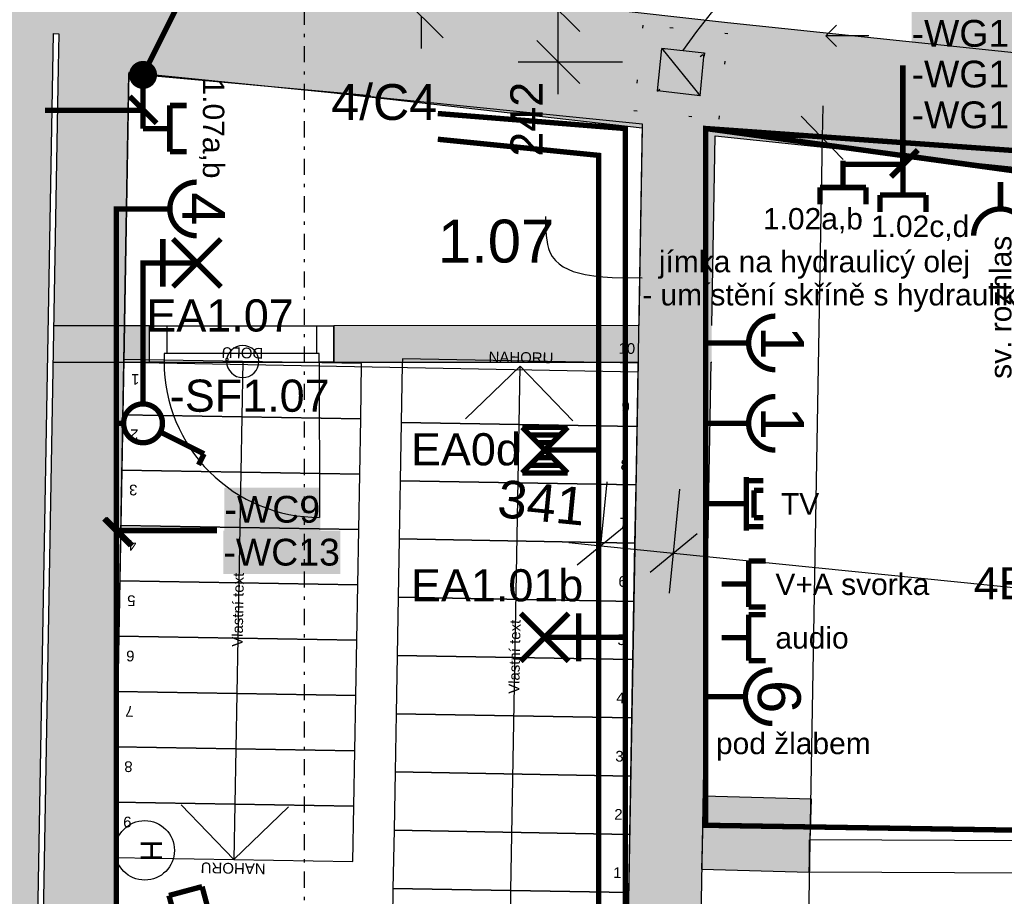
# Model space of a CAD drawing. Extents: x -12025 to 39812, y -28775 to 12.
# Tile 21 of 90: x 16300 to 20893, y -16206 to -12117. Entities that reach past the tile are written whole.
import ezdxf
from ezdxf.enums import TextEntityAlignment as Align

# ---------------------------------------------------------------- set-up
doc = ezdxf.new("R2010")
doc.units = 0
doc.header["$MEASUREMENT"] = 0
for name, pattern in [('Antenovy vodic', [10.125, 3, -0.75, 3, -0.75, 0.125, -0.75, 0.125, -0.75, 0.125, -0.75]), ('Telekomunikacni vodic', [9.25, 3, -0.75, 3, -0.75, 0.125, -0.75, 0.125, -0.75]), ('Tečkovaná L', [257.5, 15, -242.5]), ('Čerchovaná S', [175, 75, -42.5, 15, -42.5])]:
    doc.linetypes.add(name, pattern=pattern)
for name, color, linetype in [('0 (Pozadí)', 254, 'Continuous'), ('OÚ Dukovany internet + tv + data', 192, 'Continuous'), ('OÚ Dukovany nouzové osvětlení', 36, 'Continuous'), ('OÚ Dukovany půdorys kóty 1NP', 7, 'Continuous'), ('OÚ Dukovany půdorys podklad 1NP', 7, 'Continuous'), ('OÚ Dukovany světla', 132, 'Continuous'), ('OÚ Dukovany zásuvky', 92, 'Continuous'), ('Zakladni', 7, 'Continuous')]:
    doc.layers.add(name, color=color, linetype=linetype)
doc.styles.add('Arial', font='txt')
doc.styles.add('Arial_B', font='txt')

# ---------------------------------------------------------------- blocks, each defined once
blk = doc.blocks.new('P_zarovkove_svitidlo (1)')
at = {"color": 0, "linetype": 'Continuous', "const_width": 25}
for points in [[(111, -111), (-111, 111)], [(-111, -111), (111, 111)]]:
    blk.add_lwpolyline(points, dxfattribs=at)
at = {"color": 0, "linetype": 'Continuous', "style": 'Arial'}
blk.add_text('4EA1.02e', height=150, dxfattribs=at).set_placement((-500, -321.1))
blk = doc.blocks.new('Zásuvka (7)')
at = {"color": 0, "linetype": 'Continuous', "const_width": 25}
for points in [[(-125, 0, -0.414214), (0, 125)], [(0, -125, -0.414214), (-125, 0)]]:
    blk.add_lwpolyline(points, format="xyb", dxfattribs=at)
blk.add_lwpolyline([(-250, 0), (-125, 0)], dxfattribs=at)
at = {"color": 0, "linetype": 'Continuous', "style": 'Arial'}
blk.add_text('6', height=200, rotation=270, dxfattribs=at).set_placement((-66.9, 0), align=Align.CENTER)
blk.add_text('pod žlabem', height=100, dxfattribs=at).set_placement((-262.5, -268.2))
blk = doc.blocks.new('Telekomunikační zásuvka (5)')
at = {"color": 0, "linetype": 'Continuous', "const_width": 25}
for points in [[(204.3, 107.5), (125, 107.5)], [(125, -107.5), (125, 107.5)], [(125, 0), (0, 0)], [(204.3, -107.5), (125, -107.5)]]:
    blk.add_lwpolyline(points, dxfattribs=at)
at = {"color": 0, "linetype": 'Continuous', "style": 'Arial'}
blk.add_text('audio', height=100, dxfattribs=at).set_placement((250, -50.8))
blk = doc.blocks.new('Telekomunikační zásuvka (6)')
at = {"color": 0, "linetype": 'Continuous', "const_width": 25}
for points in [[(204.3, 107.5), (125, 107.5)], [(125, -107.5), (125, 107.5)], [(125, 0), (0, 0)], [(204.3, -107.5), (125, -107.5)]]:
    blk.add_lwpolyline(points, dxfattribs=at)
at = {"color": 0, "linetype": 'Continuous', "style": 'Arial'}
blk.add_text('V+A svorka', height=100, dxfattribs=at).set_placement((250, -50.8))
blk = doc.blocks.new('Zásuvka (8)')
at = {"color": 0, "linetype": 'Continuous', "const_width": 25}
for points in [[(-125, 0, -0.414214), (0, 125)], [(0, -125, -0.414214), (-125, 0)]]:
    blk.add_lwpolyline(points, format="xyb", dxfattribs=at)
blk.add_lwpolyline([(-250, 0), (-125, 0)], dxfattribs=at)
at = {"color": 0, "linetype": 'Continuous', "style": 'Arial'}
blk.add_text('1', height=200, rotation=270, dxfattribs=at).set_placement((-66.9, 0), align=Align.CENTER)
blk = doc.blocks.new('Telekomunikační zásuvka (14)')
at = {"color": 0, "linetype": 'Continuous', "const_width": 25}
for points in [[(0, -125), (0, 0)], [(-107.5, -204.3), (-107.5, -125)], [(-107.5, -125), (107.5, -125)], [(107.5, -204.3), (107.5, -125)]]:
    blk.add_lwpolyline(points, dxfattribs=at)
at = {"color": 0, "linetype": 'Continuous', "style": 'Arial'}
blk.add_text('1.02a,b', height=100, dxfattribs=at).set_placement((-140, -320.9), align=Align.CENTER)
blk = doc.blocks.new('Telekomunikační zásuvka (15)')
at = {"color": 0, "linetype": 'Continuous', "const_width": 25}
for points in [[(0, -125), (0, 0)], [(-107.5, -204.3), (-107.5, -125)], [(-107.5, -125), (107.5, -125)], [(107.5, -204.3), (107.5, -125)]]:
    blk.add_lwpolyline(points, dxfattribs=at)
at = {"color": 0, "linetype": 'Continuous', "style": 'Arial'}
blk.add_text('1.02c,d', height=100, dxfattribs=at).set_placement((80, -320.9), align=Align.CENTER)
blk = doc.blocks.new('Zásuvka (29)')
at = {"color": 0, "linetype": 'Continuous', "const_width": 25}
blk.add_lwpolyline([(0, 250), (0, 125)], dxfattribs=at)
for points in [[(-125, 0, -0.414214), (0, 125)], [(0, 125, -0.414214), (125, 0)]]:
    blk.add_lwpolyline(points, format="xyb", dxfattribs=at)
at = {"color": 0, "linetype": 'Continuous', "style": 'Arial'}
blk.add_text('sv. rozhlas', height=100, rotation=90, dxfattribs=at).set_placement((50.8, 0), align=Align.RIGHT)
blk = doc.blocks.new('Zásuvka (38)')
at = {"color": 0, "linetype": 'Continuous', "const_width": 25}
for points in [[(-125, 0, -0.414214), (0, 125)], [(0, -125, -0.414214), (-125, 0)]]:
    blk.add_lwpolyline(points, format="xyb", dxfattribs=at)
blk.add_lwpolyline([(-250, 0), (-125, 0)], dxfattribs=at)
at = {"color": 0, "linetype": 'Continuous', "style": 'Arial'}
blk.add_text('4', height=200, rotation=270, dxfattribs=at).set_placement((-66.9, 0), align=Align.CENTER)
blk = doc.blocks.new('Telekomunikační zásuvka (13)')
at = {"color": 0, "linetype": 'Continuous', "const_width": 25}
for points in [[(125, 107.5), (125, 125)], [(204.3, 107.5), (125, 107.5)], [(125, -107.5), (125, 107.5)], [(204.3, 62.5), (160, 62.5)], [(160, -65), (160, 62.5)], [(125, 0), (0, 0)], [(204.3, -65), (160, -65)], [(204.3, -107.5), (125, -107.5)], [(125, -125), (125, -107.5)]]:
    blk.add_lwpolyline(points, dxfattribs=at)
at = {"color": 0, "linetype": 'Continuous', "style": 'Arial'}
blk.add_text('TV', height=100, dxfattribs=at).set_placement((375, -50.8), align=Align.CENTER)
blk = doc.blocks.new('Videokamera (1)')
at = {"color": 0, "linetype": 'Continuous', "const_width": 25}
for points in [[(25.5, 213.9), (-129, 172.5)], [(-129, 172.5), (-25.5, -213.9)], [(129, -172.5), (25.5, 213.9)], [(-25.5, -213.9), (129, -172.5)], [(116.3, -279.4), (90.4, -182.8)], [(13.1, -203.5), (39, -300.1)], [(116.3, -279.4), (39, -300.1)]]:
    blk.add_lwpolyline(points, dxfattribs=at)
at = {"color": 0, "linetype": 'Continuous', "style": 'Arial'}
blk.add_text('-CAM1', height=150, dxfattribs=at).set_placement((125, -71.1))
blk = doc.blocks.new('(10)')
at = {"color": 0, "linetype": 'Continuous', "style": 'Arial'}
blk.add_text('4/C4', height=167.18, dxfattribs=at).set_placement((0, -85), align=Align.CENTER)
blk = doc.blocks.new('Jednopólový vypínač (25)')
at = {"color": 0, "linetype": 'Continuous', "const_width": 25}
for points in [[(0, 90.6, 0.414214), (-90.6, 0)], [(90.6, 0, 0.414214), (0, 90.6)], [(-90.6, 0, 0.414214), (0, -90.6)], [(0, -90.6, 0.414214), (90.6, 0)]]:
    blk.add_lwpolyline(points, format="xyb", dxfattribs=at)
for points in [[(284.9, -142.4), (77.7, -38.8)], [(284.9, -142.4), (259, -194.2)]]:
    blk.add_lwpolyline(points, dxfattribs=at)
at = {"color": 0, "linetype": 'Continuous', "style": 'Arial'}
blk.add_text('-SF1.07', height=150, dxfattribs=at).set_placement((125, 53.9))
blk = doc.blocks.new('P_zarovvkove_svitidlo_nastenne (2)')
at = {"color": 0, "linetype": 'Continuous', "const_width": 25}
for points in [[(-157.6, 110), (-157.6, -113.3)], [(-110, 110), (113.3, -113.3)], [(113.3, 110), (-110, -113.3)], [(-221.7, -1.6), (1.6, -1.6)]]:
    blk.add_lwpolyline(points, dxfattribs=at)
at = {"color": 0, "linetype": 'Continuous', "style": 'Arial'}
blk.add_text('EA1.07', height=150, dxfattribs=at).set_placement((-234.2, -321.9))
blk = doc.blocks.new('(28)')
at = {"color": 7, "linetype": 'Continuous', "const_width": 25}
for points in [[(-520, 0), (-395, -125)], [(-460, -55), (0, -55)]]:
    blk.add_lwpolyline(points, dxfattribs=at)
at = {"layer": '0 (Pozadí)', "linetype": 'Continuous'}
blk.add_solid([(37.2, -55), (582.3, -55), (37.2, -258.5), (582.3, -258.5)], dxfattribs=at)
at = {"color": 7, "linetype": 'Continuous', "style": 'Arial_B'}
blk.add_text('-WC13', height=125, dxfattribs=at).set_placement((37.2, -218.5))
blk = doc.blocks.new('(29)')
at = {"color": 7, "linetype": 'Continuous', "const_width": 25}
for points in [[(-520, 0), (-395, -125)], [(-460, -55), (0, -55)]]:
    blk.add_lwpolyline(points, dxfattribs=at)
at = {"layer": '0 (Pozadí)', "linetype": 'Continuous'}
blk.add_solid([(35, 145), (482, 145), (35, -58.5), (482, -58.5)], dxfattribs=at)
at = {"color": 7, "linetype": 'Continuous', "style": 'Arial_B'}
blk.add_text('-WC9', height=125, dxfattribs=at).set_placement((35, -18.5))
blk = doc.blocks.new('Stoupací vedení směrem nahoru (1)')
at = {"color": 0, "linetype": 'Continuous', "const_width": 25}
for points in [[(211.1, 422.2), (0, 0)], [(211.1, 422.2), (131.9, 356.3)], [(211.1, 422.2), (197.9, 316.7)]]:
    blk.add_lwpolyline(points, dxfattribs=at)
at = {"color": 0, "linetype": 'Continuous'}
for points, const_width in [([(0, 52.8, 0.414214), (-52.8, 0)], 25), ([(0, 26.4, 0.414214), (-26.4, 0)], 52.8), ([(26.4, 0, 0.414214), (0, 26.4)], 52.8), ([(52.8, 0, 0.414214), (0, 52.8)], 25), ([(-52.8, 0, 0.414214), (0, -52.8)], 25), ([(-26.4, 0, 0.414214), (0, -26.4)], 52.8), ([(0, -26.4, 0.414214), (26.4, 0)], 52.8), ([(0, -52.8, 0.414214), (52.8, 0)], 25)]:
    blk.add_lwpolyline(points, format="xyb", dxfattribs=dict(at, const_width=const_width))
blk = doc.blocks.new('Telekomunikační zásuvka (24)')
at = {"color": 0, "linetype": 'Continuous', "const_width": 25}
for points in [[(204.3, 107.5), (125, 107.5)], [(125, -107.5), (125, 107.5)], [(125, 0), (0, 0)], [(204.3, -107.5), (125, -107.5)]]:
    blk.add_lwpolyline(points, dxfattribs=at)
at = {"color": 0, "linetype": 'Continuous', "style": 'Arial'}
blk.add_text('1.07a,b', height=100, rotation=270, dxfattribs=at).set_placement((279.1, 0), align=Align.CENTER)
blk = doc.blocks.new('(74)')
at = {"color": 7, "linetype": 'Continuous', "const_width": 25}
for points in [[(55, -460), (55, 0)], [(0, -520), (125, -395)]]:
    blk.add_lwpolyline(points, dxfattribs=at)
at = {"layer": '0 (Pozadí)', "linetype": 'Continuous'}
blk.add_solid([(105.7, 435), (901.6, 435), (105.7, 231.5), (901.6, 231.5)], dxfattribs=at)
at = {"color": 7, "linetype": 'Continuous', "style": 'Arial_B'}
blk.add_text('-WG1.02a', height=125, dxfattribs=at).set_placement((105.7, 271.5))
blk = doc.blocks.new('(75)')
at = {"color": 7, "linetype": 'Continuous', "const_width": 25}
for points in [[(55, -460), (55, 0)], [(0, -520), (125, -395)]]:
    blk.add_lwpolyline(points, dxfattribs=at)
at = {"layer": '0 (Pozadí)', "linetype": 'Continuous'}
blk.add_solid([(95.7, 250), (898.8, 250), (95.7, 46.5), (898.8, 46.5)], dxfattribs=at)
at = {"color": 7, "linetype": 'Continuous', "style": 'Arial_B'}
blk.add_text('-WG1.02b', height=125, dxfattribs=at).set_placement((95.7, 86.5))
blk = doc.blocks.new('(76)')
at = {"color": 7, "linetype": 'Continuous', "const_width": 25}
for points in [[(55, -460), (55, 0)], [(0, -520), (125, -395)]]:
    blk.add_lwpolyline(points, dxfattribs=at)
at = {"layer": '0 (Pozadí)', "linetype": 'Continuous'}
blk.add_solid([(95.1, 60), (891, 60), (95.1, -143.5), (891, -143.5)], dxfattribs=at)
at = {"color": 7, "linetype": 'Continuous', "style": 'Arial_B'}
blk.add_text('-WG1.02c', height=125, dxfattribs=at).set_placement((95.1, -103.5))
blk = doc.blocks.new('(77)')
at = {"color": 7, "linetype": 'Continuous', "const_width": 25}
for points in [[(55, -460), (55, 0)], [(0, -520), (125, -395)]]:
    blk.add_lwpolyline(points, dxfattribs=at)
at = {"layer": '0 (Pozadí)', "linetype": 'Continuous'}
blk.add_solid([(95.7, -130), (898.8, -130), (95.7, -333.5), (898.8, -333.5)], dxfattribs=at)
at = {"color": 7, "linetype": 'Continuous', "style": 'Arial_B'}
blk.add_text('-WG1.02d', height=125, dxfattribs=at).set_placement((95.7, -293.5))
blk = doc.blocks.new('(97)')
at = {"color": 7, "linetype": 'Continuous', "const_width": 25}
for points in [[(60, -60), (-65, 65)], [(0, 0), (-460, 0)]]:
    blk.add_lwpolyline(points, dxfattribs=at)
at = {"layer": '0 (Pozadí)', "linetype": 'Continuous'}
blk.add_solid([(-1547.7, 300.6), (-751.9, 300.6), (-1547.7, 97.1), (-751.9, 97.1)], dxfattribs=at)
at = {"color": 7, "linetype": 'Continuous', "style": 'Arial_B'}
blk.add_text('-WG1.07a', height=125, dxfattribs=at).set_placement((-1547.7, 137))
blk = doc.blocks.new('(98)')
at = {"color": 7, "linetype": 'Continuous', "const_width": 25}
for points in [[(60, -60), (-65, 65)], [(0, 0), (-460, 0)]]:
    blk.add_lwpolyline(points, dxfattribs=at)
at = {"layer": '0 (Pozadí)', "linetype": 'Continuous'}
blk.add_solid([(-1547.7, 124.9), (-744.6, 124.9), (-1547.7, -78.6), (-744.6, -78.6)], dxfattribs=at)
at = {"color": 7, "linetype": 'Continuous', "style": 'Arial_B'}
blk.add_text('-WG1.07b', height=125, dxfattribs=at).set_placement((-1547.7, -38.6))
blk = doc.blocks.new('P_zarovvkove_svitidlo_nastenne (3)')
at = {"color": 0, "linetype": 'Continuous', "const_width": 25}
for points in [[(110, -110), (-113.3, 113.3)], [(-113.3, -110), (110, 113.3)], [(157.6, -110), (157.6, 113.3)], [(221.7, 1.6), (-1.6, 1.6)]]:
    blk.add_lwpolyline(points, dxfattribs=at)
at = {"color": 0, "linetype": 'Continuous', "style": 'Arial'}
blk.add_text('EA1.01b', height=150, dxfattribs=at).set_placement((-625, 169.4))
blk = doc.blocks.new('Svítidlo pro nouzové osvětlení (12)')
at = {"color": 0, "linetype": 'Continuous', "const_width": 25}
for points in [[(106.2, -106.2), (-106.2, 106.2)], [(-106.2, -106.2), (106.2, 106.2)], [(106.2, 106.2), (-106.2, 106.2)], [(70.8, 70.8), (-70.8, 70.8)], [(35.4, 35.4), (-35.4, 35.4)], [(212.5, 0), (0, 0)], [(35.4, -35.4), (-35.4, -35.4)], [(70.8, -70.8), (-70.8, -70.8)], [(106.2, -106.2), (-106.2, -106.2)]]:
    blk.add_lwpolyline(points, dxfattribs=at)
at = {"color": 0, "linetype": 'Continuous', "style": 'Arial'}
blk.add_text('EA0d', height=150, dxfattribs=at).set_placement((-625, -71.1))

msp = doc.modelspace()

# ---------------------------------------------------------------- hatches: boundary and pattern name
at = {"layer": 'OÚ Dukovany půdorys podklad 1NP', "linetype": 'Continuous'}
msp.add_hatch(color=254, dxfattribs=at).paths.add_polyline_path([(15102.4, -12030), (15101.4, -12039.9), (16811.2, -12217.9), (16850, -11844.9), (15190, -11672.1), (15164.1, -11920.8), (15114.3, -11915.6)])
h = msp.add_hatch(color=9, dxfattribs=at)
edge = h.paths.add_edge_path()
edge.add_spline(control_points=[(19164.8, -12540.2), (19164.8, -12540.2), (19562.7, -12581.3), (19562.7, -12581.3)], knot_values=[0, 0, 0, 0, 1, 1, 1, 1], degree=3, periodic=0)
edge.add_spline(control_points=[(19562.7, -12581.3), (19562.7, -12581.3), (19603.7, -12183.4), (19603.7, -12183.4)], knot_values=[0, 0, 0, 0, 1, 1, 1, 1], degree=3, periodic=0)
edge.add_spline(control_points=[(19603.7, -12183.4), (19603.7, -12183.4), (19205.9, -12142.4), (19205.9, -12142.4)], knot_values=[0, 0, 0, 0, 1, 1, 1, 1], degree=3, periodic=0)
edge.add_spline(control_points=[(19205.9, -12142.4), (19205.9, -12142.4), (19164.8, -12540.2), (19164.8, -12540.2)], knot_values=[0, 0, 0, 0, 1, 1, 1, 1], degree=3, periodic=0)
edge.add_spline(control_points=[(19164.8, -12540.2), (19164.8, -12540.2), (19164.8, -12451), (19164.8, -12451)], knot_values=[0, 0, 0, 0, 1, 1, 1, 1], degree=3, periodic=0)
edge.add_spline(control_points=[(19164.8, -12451), (19164.8, -12451), (19274.5, -12451), (19274.5, -12451)], knot_values=[0, 0, 0, 0, 1, 1, 1, 1], degree=3, periodic=0)
edge.add_spline(control_points=[(19274.5, -12451), (19274.5, -12451), (19295.1, -12252.1), (19295.1, -12252.1)], knot_values=[0, 0, 0, 0, 1, 1, 1, 1], degree=3, periodic=0)
edge.add_spline(control_points=[(19295.1, -12252.1), (19295.1, -12252.1), (19494, -12272.6), (19494, -12272.6)], knot_values=[0, 0, 0, 0, 1, 1, 1, 1], degree=3, periodic=0)
edge.add_spline(control_points=[(19494, -12272.6), (19494, -12272.6), (19473.5, -12471.6), (19473.5, -12471.6)], knot_values=[0, 0, 0, 0, 1, 1, 1, 1], degree=3, periodic=0)
edge.add_spline(control_points=[(19473.5, -12471.6), (19473.5, -12471.6), (19274.5, -12451), (19274.5, -12451)], knot_values=[0, 0, 0, 0, 1, 1, 1, 1], degree=3, periodic=0)
edge.add_spline(control_points=[(19274.5, -12451), (19274.5, -12451), (19164.8, -12451), (19164.8, -12451)], knot_values=[0, 0, 0, 0, 1, 1, 1, 1], degree=3, periodic=0)
edge.add_spline(control_points=[(19164.8, -12451), (19164.8, -12451), (19164.8, -12540.2), (19164.8, -12540.2)], knot_values=[0, 0, 0, 0, 1, 1, 1, 1], degree=3, periodic=0)
edge.add_spline(control_points=[(19164.8, -12540.2), (19164.8, -12540.2), (19164.8, -12540.2), (19164.8, -12540.2)], knot_values=[0, 0, 0, 0, 1, 1, 1, 1], degree=3, periodic=0)
h = msp.add_hatch(color=9, dxfattribs=at)
edge = h.paths.add_edge_path()
edge.add_spline(control_points=[(19164.8, -12540.2), (19164.8, -12540.2), (19562.7, -12581.3), (19562.7, -12581.3)], knot_values=[0, 0, 0, 0, 1, 1, 1, 1], degree=3, periodic=0)
edge.add_spline(control_points=[(19562.7, -12581.3), (19562.7, -12581.3), (19603.7, -12183.4), (19603.7, -12183.4)], knot_values=[0, 0, 0, 0, 1, 1, 1, 1], degree=3, periodic=0)
edge.add_spline(control_points=[(19603.7, -12183.4), (19603.7, -12183.4), (19205.9, -12142.4), (19205.9, -12142.4)], knot_values=[0, 0, 0, 0, 1, 1, 1, 1], degree=3, periodic=0)
edge.add_spline(control_points=[(19205.9, -12142.4), (19205.9, -12142.4), (19164.8, -12540.2), (19164.8, -12540.2)], knot_values=[0, 0, 0, 0, 1, 1, 1, 1], degree=3, periodic=0)
edge.add_spline(control_points=[(19164.8, -12540.2), (19164.8, -12540.2), (19164.8, -12451), (19164.8, -12451)], knot_values=[0, 0, 0, 0, 1, 1, 1, 1], degree=3, periodic=0)
edge.add_spline(control_points=[(19164.8, -12451), (19164.8, -12451), (19274.5, -12451), (19274.5, -12451)], knot_values=[0, 0, 0, 0, 1, 1, 1, 1], degree=3, periodic=0)
edge.add_spline(control_points=[(19274.5, -12451), (19274.5, -12451), (19295.1, -12252.1), (19295.1, -12252.1)], knot_values=[0, 0, 0, 0, 1, 1, 1, 1], degree=3, periodic=0)
edge.add_spline(control_points=[(19295.1, -12252.1), (19295.1, -12252.1), (19494, -12272.6), (19494, -12272.6)], knot_values=[0, 0, 0, 0, 1, 1, 1, 1], degree=3, periodic=0)
edge.add_spline(control_points=[(19494, -12272.6), (19494, -12272.6), (19473.5, -12471.6), (19473.5, -12471.6)], knot_values=[0, 0, 0, 0, 1, 1, 1, 1], degree=3, periodic=0)
edge.add_spline(control_points=[(19473.5, -12471.6), (19473.5, -12471.6), (19274.5, -12451), (19274.5, -12451)], knot_values=[0, 0, 0, 0, 1, 1, 1, 1], degree=3, periodic=0)
edge.add_spline(control_points=[(19274.5, -12451), (19274.5, -12451), (19164.8, -12451), (19164.8, -12451)], knot_values=[0, 0, 0, 0, 1, 1, 1, 1], degree=3, periodic=0)
edge.add_spline(control_points=[(19164.8, -12451), (19164.8, -12451), (19164.8, -12540.2), (19164.8, -12540.2)], knot_values=[0, 0, 0, 0, 1, 1, 1, 1], degree=3, periodic=0)
edge.add_spline(control_points=[(19164.8, -12540.2), (19164.8, -12540.2), (19164.8, -12540.2), (19164.8, -12540.2)], knot_values=[0, 0, 0, 0, 1, 1, 1, 1], degree=3, periodic=0)

# ---------------------------------------------------------------- linework, layer by layer
at = {"layer": 'OÚ Dukovany internet + tv + data', "linetype": 'Telekomunikacni vodic', "ltscale": 100, "const_width": 25}
for points in [[(16875, -12625), (16875, -12625), (16875, -12427.8)], [(20140, -12775), (20140, -12792.5), (20420, -12792.5), (20420, -12810)], [(21322.2, -12875), (20420, -12750), (20420, -12810)]]:
    msp.add_lwpolyline(points, dxfattribs=at)
at = {"layer": 'OÚ Dukovany internet + tv + data', "linetype": 'Antenovy vodic', "ltscale": 100, "const_width": 25}
for points in [[(19565, -14375), (19500, -14375), (19500, -12625), (21322.2, -12875)], [(22685, -15840), (22685, -15925.1), (19500, -15875), (19500, -14375), (19565, -14375)]]:
    msp.add_lwpolyline(points, dxfattribs=at)
at = {"layer": 'OÚ Dukovany nouzové osvětlení', "linetype": 'Continuous', "const_width": 25}
for points in [[(18250, -20337.5), (18250, -20375), (19000, -20375), (19000, -14125)], [(18962.5, -14125), (19000, -14125)]]:
    msp.add_lwpolyline(points, dxfattribs=at)
at = {"layer": 'OÚ Dukovany půdorys kóty 1NP', "color": 1, "linetype": 'Continuous'}
for p, q in [((18712.2, -11972.7), (18912.2, -12172.7)), ((18712.2, -11972.7), (18912.2, -12172.7)), ((18074.4, -12002), (18274.4, -12202)), ((18812.2, -12315), (18812.2, -12072.7)), ((18174.4, -12252), (18174.4, -12102)), ((18712.2, -12215), (18912.2, -12415)), ((19112.2, -12315), (18624.7, -12315)), ((18812.2, -12465), (18812.2, -12315))]:
    msp.add_line(p, q, dxfattribs=at)
at = {"layer": 'OÚ Dukovany půdorys kóty 1NP', "color": 154, "linetype": 'Continuous'}
for p, q in [((20045.5, -12518.4), (20042.8, -12668.3)), ((20141.1, -12770.1), (19944.6, -12566.6)), ((19742.9, -12663.1), (20230.3, -12671.6)), ((20042.8, -12668.3), (19907.6, -20349)), ((18991.7, -14758.2), (19040.5, -14273.1)), ((19331.1, -14792.3), (19379.9, -14307.3)), ((19120, -14482.1), (18900.9, -14661.1)), ((18861.2, -14556.6), (19010.4, -14571.6)), ((19459.4, -14516.3), (19240.4, -14695.3)), ((19459.4, -14516.3), (19240.4, -14695.3)), ((19010.4, -14571.6), (19349.9, -14605.8)), ((19349.9, -14605.8), (24851.3, -15159.6)), ((19349.9, -14605.8), (24851.3, -15159.6)), ((19349.9, -14605.8), (24851.3, -15159.6))]:
    msp.add_line(p, q, dxfattribs=at)
at = {"layer": 'OÚ Dukovany půdorys kóty 1NP', "color": 154, "linetype": 'Continuous', "flags": 128}
msp.add_lwpolyline([(19393.8, -12262.5), (19458.6, -12171.8), (19526.2, -12085.9), (19562, -12046.2), (19599.5, -12009.3), (19639.1, -11976), (19681.2, -11946.8), (19681.2, -11946.8)], dxfattribs=at)
at = {"layer": 'OÚ Dukovany půdorys kóty 1NP', "color": 1, "linetype": 'Continuous', "flags": 128}
for points in [[(18752.1, -13034.8), (18752.7, -13080.4), (18755.1, -13124.4), (18761.1, -13165.3), (18766.1, -13184.1), (18772.6, -13201.6), (18772.6, -13201.6)], [(18772.6, -13201.6), (18784, -13222.5), (18798.4, -13240.8), (18815.6, -13256.7), (18835.4, -13270.3), (18882.1, -13291.6), (18936.8, -13305.9), (18997.9, -13314.7), (19063.8, -13319.4), (19203.7, -13321.9), (19203.7, -13321.9)]]:
    msp.add_lwpolyline(points, dxfattribs=at)
at = {"layer": 'OÚ Dukovany půdorys podklad 1NP', "color": 154, "linetype": 'Čerchovaná S'}
msp.add_line((17628.4, -25791.1), (17628.4, -1625), dxfattribs=at)
at = {"layer": 'OÚ Dukovany půdorys podklad 1NP', "color": 7, "linetype": 'Continuous'}
for p, q in [((19600.8, -12132.6), (17743.6, -11922)), ((21960.4, -12378.8), (19600.8, -12132.6)), ((16384, -16344.7), (16456.8, -12181)), ((16456.8, -12181), (16481.8, -12183.6)), ((16481.8, -12183.6), (16479.1, -12338.4)), ((16479.1, -12338.4), (16409.7, -16305.1)), ((16739.6, -16310.9), (16808.6, -12368.5)), ((16808.6, -12368.5), (17935.4, -12471.6)), ((17683.9, -12448.6), (19204.1, -12621)), ((19204.1, -12621), (19187.7, -13544.4)), ((19527.8, -13544.3), (19543.5, -12659.5)), ((19543.5, -12659.5), (21905.4, -12905.9)), ((16905.4, -13545.1), (16458, -13545.2)), ((16905.4, -13715.1), (16905.4, -13545.1)), ((19187.7, -13544.4), (17765.4, -13544.9)), ((17765.4, -13714.9), (17765.4, -13544.9)), ((16458.1, -13715.2), (16905.4, -13715.1)), ((17765.4, -13714.9), (19184.7, -13714.4)), ((19184.7, -13714.4), (19067.2, -20340.3)), ((19407.2, -20340.1), (19524.8, -13714.3)), ((19524.8, -13714.3), (19528.2, -13714.3)), ((19489.2, -15739.2), (19479.5, -16079.1)), ((19992.6, -15753.7), (19489.2, -15739.2)), ((19982.8, -16093.5), (19992.6, -15753.7)), ((19983.7, -16093.6), (19984.3, -15943.6)), ((19479.5, -16079.1), (19982.8, -16093.5))]:
    msp.add_line(p, q, dxfattribs=at)
at = {"layer": 'OÚ Dukovany půdorys podklad 1NP', "color": 1, "linetype": 'Continuous'}
for p, q in [((20060.6, -12192.7), (20110.6, -12142.7)), ((20260.6, -12192.7), (20060.6, -12192.7)), ((20060.6, -12192.7), (20110.6, -12242.7))]:
    msp.add_line(p, q, dxfattribs=at)
at = {"layer": 'OÚ Dukovany půdorys podklad 1NP', "color": 254, "linetype": 'Tečkovaná L'}
for p, q in [((19295.1, -12252.1), (19473.5, -12471.6)), ((19295.1, -12252.1), (19473.5, -12471.6)), ((19274.5, -12451), (19494, -12272.6)), ((19274.5, -12451), (19494, -12272.6))]:
    msp.add_line(p, q, dxfattribs=at)
at = {"layer": 'OÚ Dukovany půdorys podklad 1NP', "color": 8, "linetype": 'Continuous'}
for p, q in [((16905.4, -13545.1), (17765.4, -13544.9)), ((16905.4, -13715.1), (16905.4, -13545.1)), ((16905.4, -13545.1), (16985.4, -13545.1)), ((16905.4, -13715.1), (16905.4, -13545.1)), ((16905.4, -13715.1), (16905.4, -13545.1)), ((16985.4, -13545.1), (16985.4, -13675.1)), ((17685.4, -13674.9), (17685.4, -13544.9)), ((17685.4, -13544.9), (17765.4, -13544.9)), ((17765.4, -13544.9), (17765.4, -13714.9)), ((17765.4, -13714.9), (17765.4, -13544.9)), ((17765.4, -13714.9), (17765.4, -13544.9)), ((17697.4, -13674.9), (16973.4, -13675.1)), ((16985.4, -13675.1), (16973.4, -13675.1)), ((16973.4, -13675.1), (16973.4, -13715.1)), ((16973.4, -13675.1), (16973.4, -13715.1)), ((17697.4, -13674.9), (17685.4, -13674.9)), ((17697.4, -13714.9), (17697.4, -13674.9)), ((17697.4, -13714.9), (17697.4, -13674.9)), ((16785.1, -13702), (16780.5, -13960.1)), ((17894.9, -13721.5), (16785.1, -13702)), ((16905.4, -13715.1), (17765.4, -13714.9)), ((16973.4, -13715.1), (16905.4, -13715.1)), ((16973.4, -13715.1), (17697.4, -13714.9)), ((17697.4, -13714.9), (17697.6, -14438.9)), ((17765.4, -13714.9), (17697.4, -13714.9)), ((17890.4, -13979.6), (17894.9, -13721.5)), ((18084.5, -13724.2), (18079.7, -13995.9)), ((18085, -13699.2), (18084.5, -13724.2)), ((19184.8, -13718.8), (18085, -13699.2)), ((19184.3, -13743.8), (19184.8, -13718.8)), ((19179.5, -14015.5), (19184.3, -13743.8)), ((16780.5, -13960.1), (16776, -14218.2)), ((16780.5, -13960.1), (17890.4, -13979.6)), ((17890.4, -13979.6), (16780.5, -13960.1)), ((17885.8, -14237.7), (17890.4, -13979.6)), ((18079.7, -13995.9), (18074.8, -14267.6)), ((19179.5, -14015.5), (18079.7, -13995.9)), ((18079.7, -13995.9), (19179.5, -14015.5)), ((19174.7, -14287.2), (19179.5, -14015.5)), ((16776, -14218.2), (16771.4, -14476.3)), ((16776, -14218.2), (17885.8, -14237.7)), ((17885.8, -14237.7), (16776, -14218.2)), ((17881.3, -14495.8), (17885.8, -14237.7)), ((18074.8, -14267.6), (18070, -14539.3)), ((19174.7, -14287.2), (18074.8, -14267.6)), ((18074.8, -14267.6), (19174.7, -14287.2)), ((19169.8, -14558.9), (19174.7, -14287.2)), ((16771.4, -14476.3), (16766.9, -14734.4)), ((16771.4, -14476.3), (17881.3, -14495.8)), ((17881.3, -14495.8), (16771.4, -14476.3)), ((17876.7, -14753.9), (17881.3, -14495.8)), ((18070, -14539.3), (18065.2, -14811.1)), ((19169.8, -14558.9), (18070, -14539.3)), ((18070, -14539.3), (19169.8, -14558.9)), ((19165, -14830.6), (19169.8, -14558.9)), ((16766.9, -14734.4), (16762.4, -14992.5)), ((16766.9, -14734.4), (17876.7, -14753.9)), ((17876.7, -14753.9), (16766.9, -14734.4)), ((17872.2, -15012), (17876.7, -14753.9)), ((18065.2, -14811.1), (18060.3, -15082.8)), ((19165, -14830.6), (18065.2, -14811.1)), ((18065.2, -14811.1), (19165, -14830.6)), ((19160.2, -15102.3), (19165, -14830.6)), ((16762.4, -14992.5), (16757.8, -15250.5)), ((16762.4, -14992.5), (17872.2, -15012)), ((17872.2, -15012), (16762.4, -14992.5)), ((17867.6, -15270.1), (17872.2, -15012)), ((18060.3, -15082.8), (18055.5, -15354.5)), ((19160.2, -15102.3), (18060.3, -15082.8)), ((18060.3, -15082.8), (19160.2, -15102.3)), ((19155.3, -15374.1), (19160.2, -15102.3)), ((16757.8, -15250.5), (16753.3, -15508.6)), ((16757.8, -15250.5), (17867.6, -15270.1)), ((17867.6, -15270.1), (16757.8, -15250.5)), ((17863.1, -15528.2), (17867.6, -15270.1)), ((18055.5, -15354.5), (18050.7, -15626.2)), ((19155.3, -15374.1), (18055.5, -15354.5)), ((18055.5, -15354.5), (19155.3, -15374.1)), ((19150.5, -15645.8), (19155.3, -15374.1)), ((16753.3, -15508.6), (16748.7, -15766.7)), ((16753.3, -15508.6), (17863.1, -15528.2)), ((17863.1, -15528.2), (16753.3, -15508.6)), ((17858.6, -15786.3), (17863.1, -15528.2)), ((18050.7, -15626.2), (18045.8, -15897.9)), ((19150.5, -15645.8), (18050.7, -15626.2)), ((18050.7, -15626.2), (19150.5, -15645.8)), ((19145.7, -15917.5), (19150.5, -15645.8)), ((16748.7, -15766.7), (16744.2, -16024.8)), ((16748.7, -15766.7), (17858.6, -15786.3)), ((17858.6, -15786.3), (16748.7, -15766.7)), ((17854, -16044.4), (17858.6, -15786.3)), ((18045.8, -15897.9), (18041, -16169.6)), ((19145.7, -15917.5), (18045.8, -15897.9)), ((18045.8, -15897.9), (19145.7, -15917.5)), ((19140.8, -16189.2), (19145.7, -15917.5)), ((19983.7, -16093.6), (19984.3, -15943.6)), ((22584.3, -15955), (19984.3, -15943.6)), ((16744.2, -16024.8), (17854, -16044.4)), ((22583.6, -16105), (19983.7, -16093.6)), ((18041, -16169.6), (18036.2, -16441.3)), ((19140.8, -16189.2), (18041, -16169.6)), ((18041, -16169.6), (19140.8, -16189.2)), ((19136, -16460.9), (19140.8, -16189.2))]:
    msp.add_line(p, q, dxfattribs=at)
at = {"layer": 'OÚ Dukovany půdorys podklad 1NP', "color": 251, "linetype": 'Continuous'}
for p, q in [((17340, -13711.8), (17335.5, -13969.9)), ((17340, -13711.8), (17335.5, -13969.9)), ((18380, -13979.5), (18634.4, -13734)), ((18629.6, -14005.7), (18634.4, -13734)), ((18634.4, -13734), (18879.9, -13988.4)), ((17335.5, -13969.9), (17303.6, -15776.5)), ((17335.5, -13969.9), (17303.6, -15776.5)), ((18590.9, -16179.4), (18629.6, -14005.7)), ((17299.1, -16034.6), (17053.5, -15780.2)), ((17299.1, -16034.6), (17053.5, -15780.2)), ((17303.6, -15776.5), (17299.1, -16034.6)), ((17303.6, -15776.5), (17299.1, -16034.6)), ((17553.5, -15789), (17299.1, -16034.6)), ((17553.5, -15789), (17299.1, -16034.6)), ((18586.1, -16451.1), (18590.9, -16179.4))]:
    msp.add_line(p, q, dxfattribs=at)
at = {"layer": 'OÚ Dukovany půdorys podklad 1NP', "color": 254, "linetype": 'Tečkovaná L'}
for points in [[(19164.8, -12540.2), (19562.7, -12581.3), (19603.7, -12183.4), (19205.9, -12142.4)], [(19164.8, -12540.2), (19562.7, -12581.3), (19603.7, -12183.4), (19205.9, -12142.4)], [(19274.5, -12451), (19295.1, -12252.1), (19494, -12272.6), (19473.5, -12471.6)], [(19274.5, -12451), (19295.1, -12252.1), (19494, -12272.6), (19473.5, -12471.6)]]:
    msp.add_lwpolyline(points, close=True, dxfattribs=at)
at = {"layer": 'OÚ Dukovany půdorys podklad 1NP', "color": 8, "linetype": 'Continuous'}
for points in [[(19474.1, -12471.9), (19275.4, -12449.6), (19295.1, -12252.2)], [(19474.1, -12471.9), (19492.5, -12272.8), (19295.1, -12252.2)]]:
    msp.add_lwpolyline(points, close=True, dxfattribs=at)
at = {"layer": 'OÚ Dukovany půdorys podklad 1NP', "color": 251, "linetype": 'Continuous'}
msp.add_lwpolyline([(16784.8, -13714.9), (19184, -13760.1), (19204.4, -12604.5), (16808.6, -12364.1)], close=True, dxfattribs=at)
at = {"layer": 'OÚ Dukovany půdorys podklad 1NP', "color": 5, "linetype": 'Continuous'}
msp.add_circle((16882.9, -15992), 138.7, dxfattribs=at)
at = {"layer": 'OÚ Dukovany půdorys podklad 1NP', "color": 251, "linetype": 'Continuous'}
for start, end in [(0, 180), (0, 180), (-180, 0), (-180, 0)]:
    msp.add_arc((17340, -13711.8), 75, start, end, dxfattribs=at)
at = {"layer": 'OÚ Dukovany půdorys podklad 1NP', "color": 8, "linetype": 'Continuous'}
msp.add_arc((17697.4, -13714.9), 724, -179.9831, -89.9831, dxfattribs=at)
at = {"layer": 'OÚ Dukovany půdorys podklad 1NP', "color": 254, "linetype": 'Continuous'}
for points in [[(16488.4, -11807), (16808.6, -12368.5), (16817.9, -11837.2)], [(16808.6, -12368.5), (17935.4, -12471.6), (16817.9, -11837.2), (17983.7, -11943.8)], [(17683.9, -12448.6), (19543.5, -12659.5), (17743.6, -11922), (19600.8, -12132.6)], [(16084, -16339.4), (16384, -16344.7), (16157.3, -12149.8), (16456.8, -12181)], [(19543.5, -12659.5), (21905.4, -12905.9), (19600.8, -12132.6), (21960.4, -12378.8)], [(16808.6, -12368.5), (16811.2, -12217.9), (16479.1, -12338.4), (16481.8, -12183.6)], [(16409.7, -16305.1), (16739.6, -16310.9), (16479.1, -12338.4), (16808.6, -12368.5)], [(19543.5, -12659.5), (19204.1, -12621), (19527.8, -13544.3), (19187.7, -13544.4)], [(16458, -13545.2), (16458.1, -13715.2), (16905.4, -13545.1), (16905.4, -13715.1)], [(17765.4, -13544.9), (17765.4, -13714.9), (19528.1, -13544.3), (19528.2, -13714.3)], [(19524.8, -13714.3), (19184.7, -13714.4), (19407.2, -20340.1), (19067.2, -20340.3)], [(19479.5, -16079.1), (19982.8, -16093.5), (19489.2, -15739.2), (19992.6, -15753.7)]]:
    msp.add_solid(points, dxfattribs=at)
at = {"layer": 'OÚ Dukovany světla', "linetype": 'Continuous', "const_width": 25}
for points in [[(18250, -12555), (19125, -12625), (19125, -14875), (19125, -18000), (18000, -18000)], [(17285.5, -20125), (17285.5, -16750), (19000, -16750), (19000, -12750), (18250, -12675)], [(16875, -13909.4), (16875, -13251.6), (16903.3, -13251.6)], [(16784.4, -14000), (16750, -14000), (16750, -16500)], [(18971.7, -14998.4), (19125, -14998.4)]]:
    msp.add_lwpolyline(points, dxfattribs=at)
at = {"layer": 'OÚ Dukovany zásuvky', "linetype": 'Continuous', "const_width": 25}
for points in [[(22995, -15875), (22995, -15930), (19500, -15875), (19500, -12625), (21250, -12750), (21250, -12895)], [(19125, -19750), (19125, -20375), (16750, -20375), (16750, -16250), (16750, -13000), (16875, -13000)], [(19575, -13625), (19500, -13625)], [(19575, -14000), (19500, -14000)], [(19560, -15275), (19500, -15275)]]:
    msp.add_lwpolyline(points, dxfattribs=at)

# ---------------------------------------------------------------- block references
at = {"layer": 'OÚ Dukovany internet + tv + data', "linetype": 'Continuous'}
for name, p in [('Stoupací vedení směrem nahoru (1)', (16875, -12375)), ('Telekomunikační zásuvka (24)', (16875, -12625)), ('Telekomunikační zásuvka (14)', (20140, -12775)), ('Telekomunikační zásuvka (15)', (20420, -12810)), ('Telekomunikační zásuvka (13)', (19565, -14375)), ('Videokamera (1)', (17125, -16375))]:
    msp.add_blockref(name, p, dxfattribs=at)
at = {"layer": 'OÚ Dukovany nouzové osvětlení', "linetype": 'Continuous'}
msp.add_blockref('Svítidlo pro nouzové osvětlení (12)', (18750, -14125), dxfattribs=at)
at = {"layer": 'OÚ Dukovany světla', "linetype": 'Continuous'}
for name, p in [('(10)', (18000, -12500)), ('P_zarovvkove_svitidlo_nastenne (2)', (17125, -13250)), ('Jednopólový vypínač (25)', (16875, -14000)), ('P_zarovkove_svitidlo (1)', (21250, -14500)), ('P_zarovvkove_svitidlo_nastenne (3)', (18750, -15000))]:
    msp.add_blockref(name, p, dxfattribs=at)
at = {"layer": 'OÚ Dukovany zásuvky', "linetype": 'Continuous'}
for name, p in [('Zásuvka (38)', (17125, -13000)), ('Zásuvka (29)', (20875, -13125)), ('Zásuvka (8)', (19825, -13625)), ('Zásuvka (8)', (19825, -14000)), ('Telekomunikační zásuvka (6)', (19575, -14750)), ('Telekomunikační zásuvka (5)', (19575, -15000)), ('Zásuvka (7)', (19810, -15275))]:
    msp.add_blockref(name, p, dxfattribs=at)
at = {"layer": 'Zakladni', "color": 7, "linetype": 'Continuous'}
for name, p in [('(74)', (20364.3, -12330)), ('(75)', (20364.3, -12330)), ('(97)', (16877.7, -12540.6)), ('(76)', (20364.9, -12330)), ('(77)', (20364.3, -12330)), ('(98)', (16877.7, -12539.9)), ('(29)', (17220, -14445)), ('(28)', (17212.8, -14445))]:
    msp.add_blockref(name, p, dxfattribs=at)

# ---------------------------------------------------------------- texts
at = {"layer": 'OÚ Dukovany půdorys kóty 1NP', "color": 1, "linetype": 'Continuous', "style": 'Arial'}
msp.add_text('242', height=150, rotation=90, dxfattribs=at).set_placement((18738.6, -12756.5))
for s, p in [('  jímka na hydraulicý olej ', (19203.7, -13295.4)), ('- umístění skříně s hydraulikou plošiny', (19203.7, -13450.1))]:
    msp.add_text(s, height=100, dxfattribs=at).set_placement(p)
at = {"layer": 'OÚ Dukovany půdorys kóty 1NP', "color": 154, "linetype": 'Continuous', "style": 'Arial'}
msp.add_text('341', height=175, rotation=354.2514, dxfattribs=at).set_placement((18523.1, -14436.3))
at = {"layer": 'OÚ Dukovany půdorys podklad 1NP', "color": 251, "linetype": 'Continuous', "style": 'Arial'}
for s, rotation, p in [('DOLŮ', 178.9912, (17436.2, -13648.3)), ('10', 358.9807, (19092.6, -13675.1)), ('NAHORU', 358.9807, (18486.4, -13715)), ('1', 178.9912, (16858.4, -13770.7)), ('9', 358.9807, (19106.7, -13947.1)), ('2', 178.9912, (16853.8, -14028.8)), ('8', 358.9807, (19101.9, -14218.9)), ('3', 178.9912, (16849.3, -14286.5)), ('7', 358.9807, (19097.1, -14490.2)), ('4', 178.9912, (16844.7, -14545)), ('Vlastní text', 88.9912, (17339.5, -15042.9)), ('6', 358.9807, (19092.2, -14762.3)), ('5', 178.9912, (16840.2, -14802.7)), ('Vlastní text', 88.9807, (18630.2, -15262.3)), ('5', 358.9807, (19087.4, -15034)), ('6', 178.9912, (16835.6, -15060.8)), ('4', 358.9807, (19082.6, -15305.3)), ('7', 178.9912, (16831.1, -15319.3)), ('3', 358.9807, (19077.7, -15577.5)), ('8', 178.9912, (16826.5, -15577)), ('2', 358.9807, (19072.9, -15848.7)), ('9', 178.9912, (16822, -15835.1)), ('NAHORU', 178.9912, (17447.1, -16053.5)), ('1', 358.9807, (19068.1, -16120.5))]:
    msp.add_text(s, height=50, rotation=rotation, dxfattribs=at).set_placement(p)
at = {"layer": 'OÚ Dukovany půdorys podklad 1NP', "color": 5, "linetype": 'Continuous', "style": 'Arial'}
msp.add_text('H', height=100, rotation=270.0169, dxfattribs=at).set_placement((16863.3, -15993.5), align=Align.CENTER)
at = {"layer": 'Zakladni', "color": 7, "linetype": 'Continuous', "style": 'Arial'}
msp.add_text('1.07', height=200, dxfattribs=at).set_placement((18250, -13250))

doc.saveas('drawing.dxf')
